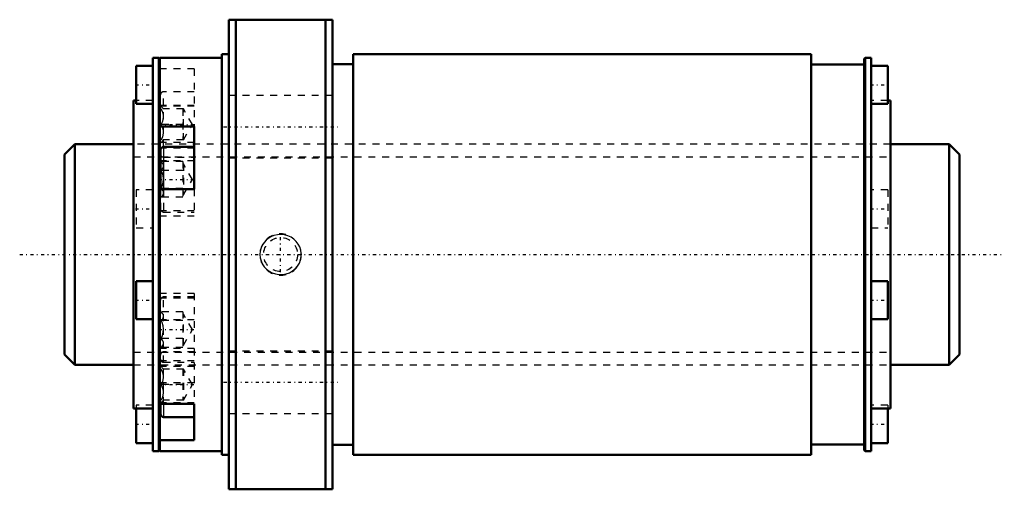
# Model space of a CAD drawing. Header units: millimetres. Extents: x -16 to 126, y -34 to 34.
import ezdxf

# ---------------------------------------------------------------- set-up
doc = ezdxf.new("R2010")
doc.units = ezdxf.units.MM
doc.linetypes.add('Center', pattern=[1.5, 0.45, -0.5, 0.05, -0.5])
doc.linetypes.add('Dashed', pattern=[2, 1, -1])
for name, color, linetype, lineweight in [('2d ConnectionPoints', 7, 'Continuous', 50), ('AM_0', 7, 'Continuous', 50), ('AM_4', 3, 'Continuous', 25), ('AM_5', 3, 'Continuous', 25), ('AM_7', 7, 'Center', 25), ('AM_9', 6, 'Dashed', 25)]:
    doc.layers.add(name, color=color, linetype=linetype, lineweight=lineweight)

# ---------------------------------------------------------------- blocks, each defined once
blk = doc.blocks.new('1_NRR0130BLK3232_2_8Nut_0_in_BLK3232_2_8ZZG1_129_6LC3_N0_1300_4')
at = {"layer": 'AM_0'}
for p, q in [((13.8, 34), (28.8, 34)), ((13.8, 34), (13.8, -34)), ((14.8, 34), (14.8, -34)), ((27.8, 34), (27.8, -34)), ((28.8, 34), (28.8, -34)), ((12.8, 29), (12.8, -29)), ((13.8, 29), (12.8, 29)), ((31.8, 29), (31.8, -29)), ((98.1, 29), (31.8, 29)), ((98.1, 29), (98.1, -29)), ((0.4, 27.33), (0.4, 21.83)), ((2.8, 27.33), (0.4, 27.33)), ((2.8, 28.5), (2.8, -28.5)), ((3.65, 28.5), (2.8, 28.5)), ((3.8, 28.35), (3.65, 28.5)), ((3.65, 28.5), (3.65, -28.5)), ((12.8, 28.5), (3.8, 28.5)), ((3.8, 28.5), (3.8, -28.5)), ((31.8, 27.55), (28.8, 27.55)), ((105.8, 27.5), (98.1, 27.5)), ((105.95, 28.5), (105.8, 28.35)), ((105.8, 28.35), (105.8, -28.35)), ((106.8, 28.5), (105.95, 28.5)), ((105.95, 28.5), (105.95, -28.5)), ((106.8, 28.5), (106.8, -28.5)), ((109.2, 27.33), (106.8, 27.33)), ((109.2, 27.33), (109.2, 21.83)), ((0, 22.3), (0, -22.3)), ((0.4, 22.3), (0, 22.3)), ((0.4, 21.83), (2.8, 21.83)), ((106.8, 21.83), (109.2, 21.83)), ((109.6, 22.3), (109.2, 22.3)), ((109.6, 22.3), (109.6, -22.3)), ((3.8, 18.55), (8.8, 18.55)), ((8.8, 9.46), (8.8, 18.55)), ((3.9, 15.15), (3.9, 9.46)), ((8.8, 15.6), (4.35, 15.6)), ((8.8, 9.46), (3.8, 9.46)), ((0.4, -3.84), (0.4, -9.34)), ((2.8, -3.84), (0.4, -3.84)), ((109.2, -3.84), (106.8, -3.84)), ((109.2, -3.84), (109.2, -9.34)), ((0.4, -9.34), (2.8, -9.34)), ((106.8, -9.34), (109.2, -9.34)), ((0, -22.3), (2.8, -22.3)), ((0.4, -22.3), (0.4, -27.33)), ((3.8, -21.63), (8.8, -21.63)), ((3.9, -21.63), (3.9, -23.11)), ((8.8, -26.88), (8.8, -21.63)), ((106.8, -22.3), (109.6, -22.3)), ((109.2, -22.3), (109.2, -27.33)), ((4.35, -23.56), (8.8, -23.56)), ((8.8, -26.88), (3.8, -26.88)), ((0.4, -27.33), (2.8, -27.33)), ((2.8, -28.5), (3.65, -28.5)), ((3.65, -28.5), (3.8, -28.35)), ((3.8, -28.5), (12.8, -28.5)), ((28.8, -27.55), (31.8, -27.55)), ((98.1, -27.5), (105.8, -27.5)), ((105.8, -28.35), (105.95, -28.5)), ((105.95, -28.5), (106.8, -28.5)), ((106.8, -27.33), (109.2, -27.33)), ((12.8, -29), (13.8, -29)), ((31.8, -29), (98.1, -29)), ((28.8, -34), (13.8, -34))]:
    blk.add_line(p, q, dxfattribs=at)
for centre, start, end in [((4.35, 15.15), 90, 180), ((4.35, -23.11), 180, 270)]:
    blk.add_arc(centre, 0.45, start, end, dxfattribs=at)
at = {"layer": 'AM_4'}
for p, q in [((3.99, 15.42), (3.8, 15.42)), ((4.35, 15.6), (4.35, 9.46)), ((4.35, -21.63), (4.35, -23.56))]:
    blk.add_line(p, q, dxfattribs=at)
at = {"layer": 'AM_5', "linetype": 'Dashed'}
blk.add_arc((21.3, 0), 3, 75, 15, dxfattribs=at)
at = {"layer": 'AM_7'}
for p, q in [((0.28, 24.58), (2.92, 24.58)), ((106.68, 24.58), (109.32, 24.58)), ((3.65, 18.84), (9.04, 18.84)), ((13.05, 18.5), (29.55, 18.5)), ((3.65, 10.88), (9.04, 10.88)), ((0.28, 6.59), (2.92, 6.59)), ((106.68, 6.59), (109.32, 6.59)), ((21.3, -2.58), (21.3, 2.58)), ((0.28, -6.59), (2.92, -6.59)), ((106.68, -6.59), (109.32, -6.59)), ((3.65, -10.88), (9.04, -10.88)), ((13.05, -18.5), (29.55, -18.5)), ((3.65, -18.84), (9.04, -18.84)), ((0.28, -24.58), (2.92, -24.58)), ((106.68, -24.58), (109.32, -24.58))]:
    blk.add_line(p, q, dxfattribs=at)
at = {"layer": 'AM_9'}
for p, q in [((8.8, 26.88), (3.8, 26.88)), ((8.8, 26.88), (8.8, 18.55)), ((3.9, 15.15), (3.9, 23.11)), ((8.8, 23.56), (4.35, 23.56)), ((4.35, 15.6), (4.35, 23.56)), ((28.8, 23), (13.8, 23)), ((2.8, 22.3), (0.4, 22.3)), ((3.8, 21.63), (8.8, 21.63)), ((8.8, 21.46), (3.8, 21.46)), ((4.35, 21.09), (3.9, 21.54)), ((109.2, 22.3), (106.8, 22.3)), ((7.23, 21.09), (4, 21.09)), ((7.13, 21.09), (7.13, 16.59)), ((8.53, 18.84), (7.23, 21.09)), ((7.23, 16.59), (7.23, 21.09)), ((7.13, 18.84), (4, 18.84)), ((7.23, 16.59), (8.53, 18.84)), ((109.6, 16), (0, 16)), ((8.8, 16.21), (3.8, 16.21)), ((3.9, 16.14), (4.35, 16.59)), ((7.23, 16.59), (4, 16.59)), ((8.8, 15.42), (3.99, 15.42)), ((3.8, 13.59), (8.8, 13.59)), ((4, 13.47), (3.9, 13.57)), ((7.13, 13.47), (4, 13.47)), ((4.35, 14.11), (8.8, 14.11)), ((7.13, 13.47), (7.13, 8.28)), ((7.23, 13.12), (7.13, 13.12)), ((7.23, 13.12), (7.23, 8.63)), ((8.53, 10.88), (7.23, 13.12)), ((13.8, 14), (28.8, 14)), ((7.13, 12.17), (4, 12.17)), ((7.23, 8.63), (8.53, 10.88)), ((0.4, 9.34), (0.4, 3.84)), ((2.8, 9.34), (0.4, 9.34)), ((3.9, 9.46), (3.9, 6.6)), ((7.13, 9.58), (4, 9.58)), ((4.35, 9.46), (4.35, 6.15)), ((7.13, 8.63), (7.23, 8.63)), ((8.8, 9.46), (8.8, 5.62)), ((109.2, 9.34), (106.8, 9.34)), ((109.2, 9.34), (109.2, 3.84)), ((3.9, 8.18), (4, 8.28)), ((7.13, 8.28), (4, 8.28)), ((8.8, 6.33), (3.8, 6.33)), ((4.35, 6.15), (8.8, 6.15)), ((3.8, 5.62), (8.8, 5.62)), ((0.4, 3.84), (2.8, 3.84)), ((106.8, 3.84), (109.2, 3.84)), ((8.8, -5.63), (3.8, -5.63)), ((8.8, -5.63), (8.8, -21.63)), ((8.8, -6.33), (3.8, -6.33)), ((3.9, -21.63), (3.9, -6.6)), ((8.8, -6.15), (4.35, -6.15)), ((4.35, -21.63), (4.35, -6.15)), ((4, -8.28), (3.9, -8.18)), ((7.13, -8.28), (4, -8.28)), ((7.13, -8.28), (7.13, -13.47)), ((8.8, -9.46), (3.8, -9.46)), ((7.13, -9.58), (4, -9.58)), ((7.23, -8.63), (7.13, -8.63)), ((8.53, -10.88), (7.23, -8.63)), ((7.23, -13.12), (7.23, -8.63)), ((7.23, -13.12), (8.53, -10.88)), ((7.13, -12.17), (4, -12.17)), ((8.8, -13.59), (3.8, -13.59)), ((3.9, -13.57), (4, -13.47)), ((7.13, -13.47), (4, -13.47)), ((8.8, -14.11), (4.35, -14.11)), ((7.13, -13.12), (7.23, -13.12)), ((28.8, -14), (13.8, -14)), ((8.8, -15.42), (3.8, -15.42)), ((4.35, -15.6), (8.8, -15.6)), ((0, -16), (109.6, -16)), ((8.8, -16.21), (3.8, -16.21)), ((4.35, -16.59), (3.9, -16.14)), ((7.23, -16.59), (4, -16.59)), ((7.13, -16.59), (7.13, -21.09)), ((8.53, -18.84), (7.23, -16.59)), ((7.23, -16.59), (7.23, -21.09)), ((3.8, -18.55), (8.8, -18.55)), ((7.13, -18.84), (4, -18.84)), ((7.23, -21.09), (8.53, -18.84)), ((3.9, -21.54), (4.35, -21.09)), ((7.23, -21.09), (4, -21.09)), ((0.4, -21.83), (0.4, -22.3)), ((2.8, -21.83), (0.4, -21.83)), ((8.8, -21.46), (3.8, -21.46)), ((109.2, -21.83), (106.8, -21.83)), ((109.2, -21.83), (109.2, -22.3)), ((13.8, -23), (28.8, -23))]:
    blk.add_line(p, q, dxfattribs=at)
for points in [[(4, 18.84), (4.23, 19.31), (4.34, 19.82), (4.34, 20.18), (4.25, 20.55), (4, 21.09)], [(4, 16.59), (4.23, 17.06), (4.34, 17.57), (4.34, 17.93), (4.25, 18.3), (4, 18.84)], [(4, 12.17), (4.23, 12.44), (4.34, 12.74), (4.34, 12.95), (4.25, 13.16), (4, 13.47)], [(4, 9.58), (4.19, 10.02), (4.31, 10.48), (4.35, 10.95), (4.28, 11.43), (4.13, 11.88), (4, 12.17)], [(4, 8.28), (4.23, 8.55), (4.34, 8.84), (4.34, 9.05), (4.25, 9.26), (4, 9.58)], [(19.21, 2.09), (18.92, 1.76), (18.67, 1.4), (18.47, 0.95), (18.34, 0.48), (18.3, 0), (18.34, -0.48), (18.46, -0.94), (18.65, -1.37), (18.92, -1.77), (19.25, -2.12), (19.64, -2.42), (20.07, -2.65), (20.55, -2.82), (21.05, -2.9), (21.57, -2.9), (22.08, -2.81), (22.57, -2.64), (23.02, -2.38), (23.42, -2.06), (23.75, -1.67), (24.01, -1.24), (24.19, -0.78), (24.28, -0.3), (24.29, 0.18), (24.22, 0.65), (24.08, 1.1), (23.85, 1.52), (23.57, 1.9), (23.21, 2.24), (22.81, 2.51), (22.35, 2.72), (21.87, 2.85), (21.36, 2.91), (20.84, 2.87), (20.34, 2.75), (19.86, 2.55), (19.52, 2.34), (19.21, 2.09)], [(4, -9.58), (4.23, -9.31), (4.34, -9.01), (4.34, -8.8), (4.25, -8.59), (4, -8.28)], [(4, -12.17), (4.19, -11.73), (4.31, -11.27), (4.35, -10.8), (4.28, -10.32), (4.13, -9.87), (4, -9.58)], [(4, -13.47), (4.23, -13.2), (4.34, -12.91), (4.34, -12.7), (4.25, -12.49), (4, -12.17)], [(4, -18.84), (4.23, -18.37), (4.34, -17.85), (4.34, -17.49), (4.25, -17.13), (4, -16.59)], [(4, -21.09), (4.23, -20.62), (4.34, -20.1), (4.34, -19.74), (4.25, -19.38), (4, -18.84)]]:
    blk.add_lwpolyline(points, dxfattribs=at)
blk.add_circle((21.3, 0), 2.46, dxfattribs=at)
for centre, start, end in [((4.35, 23.11), 90, 180), ((4.35, 14.56), 180, 270), ((4.35, 6.6), 180, 270), ((4.35, -6.6), 90, 180), ((4.35, -14.56), 90, 180), ((4.35, -15.15), 180, 270)]:
    blk.add_arc(centre, 0.45, start, end, dxfattribs=at)
blk = doc.blocks.new('2_NZZ0130BLK3232_2_80Shaft_0_in_BLK3232_2_8ZZG1_129_6LC3_N0_1300_4')
at = {"layer": 'AM_0'}
for p, q in [((-8.5, 16), (-10, 14.5)), ((0, 16), (-8.5, 16)), ((-8.5, 16), (-8.5, -16)), ((118.1, 16), (109.6, 16)), ((118.1, 16), (118.1, -16)), ((119.6, 14.5), (118.1, 16)), ((-10, 14.5), (-10, -14.5)), ((119.6, 14.5), (119.6, -14.5)), ((-10, -14.5), (-8.5, -16)), ((118.1, -16), (119.6, -14.5)), ((-8.5, -16), (0, -16)), ((109.6, -16), (118.1, -16))]:
    blk.add_line(p, q, dxfattribs=at)
at = {"layer": 'AM_5', "linetype": 'Dashed'}
for p, q in [((0, 14.1595), (109.6, 14.1595)), ((0, -14.1595), (109.6, -14.1595))]:
    blk.add_line(p, q, dxfattribs=at)
at = {"layer": 'AM_7'}
blk.add_line((-16.48, 0), (126.08, 0), dxfattribs=at)
at = {"layer": 'AM_9'}
for p, q in [((109.6, 16), (0, 16)), ((0, -16), (109.6, -16))]:
    blk.add_line(p, q, dxfattribs=at)

msp = doc.modelspace()

# ---------------------------------------------------------------- linework, layer by layer
at = {"layer": '2d ConnectionPoints'}
msp.add_point((0, 0), dxfattribs=at)

# ---------------------------------------------------------------- block references
for name in ['1_NRR0130BLK3232_2_8Nut_0_in_BLK3232_2_8ZZG1_129_6LC3_N0_1300_4', '2_NZZ0130BLK3232_2_80Shaft_0_in_BLK3232_2_8ZZG1_129_6LC3_N0_1300_4']:
    msp.add_blockref(name, (0, 0))

doc.saveas('drawing.dxf')
